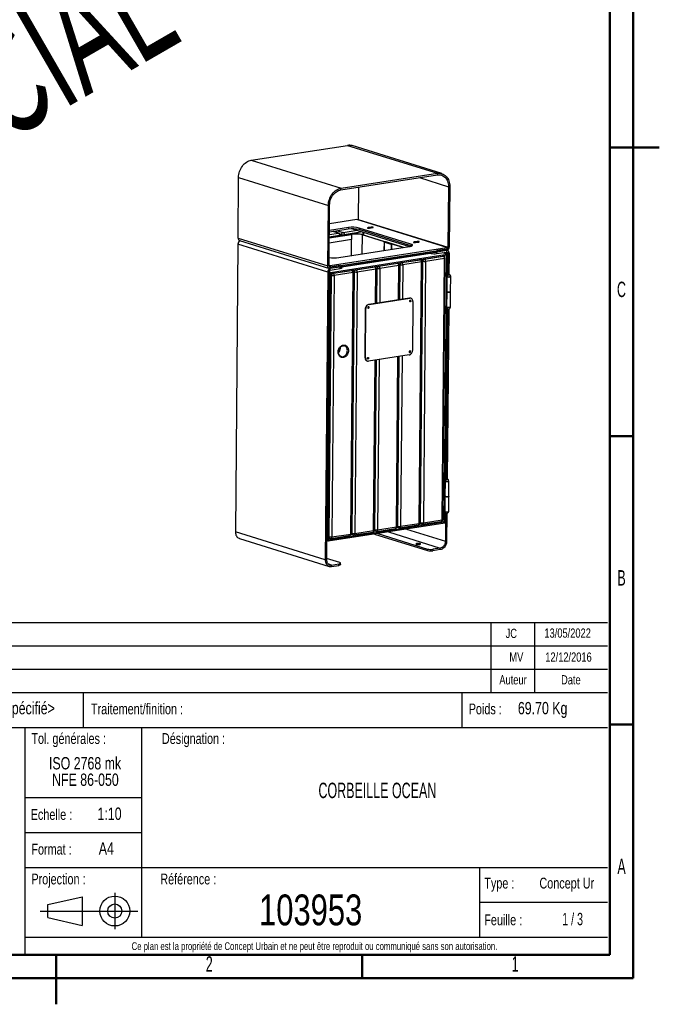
# Model space of a CAD drawing. Header units: millimetres. Extents: x 1 to 209, y 1 to 296.
# Tile 2 of 3: x 99 to 209, y 1 to 170. Entities that reach past the tile are written whole.
import ezdxf

# ---------------------------------------------------------------- set-up
doc = ezdxf.new("R2010")
doc.units = ezdxf.units.MM
doc.layers.add('FORMAT', color=7, linetype='Continuous')
doc.styles.add('SLDTEXTSTYLE0', font='TXT', dxfattribs={"width": 0.605})
doc.styles.add('SLDTEXTSTYLE1', font='TXT', dxfattribs={"width": 0.75})
doc.styles.add('SLDTEXTSTYLE2', font='TXT', dxfattribs={"width": 0.65})

# ---------------------------------------------------------------- blocks, each defined once
blk = doc.blocks.new('Dossier de détail2')
at = {"layer": 'FORMAT', "color": 7}
for p, q in [((188.03, 25.01), (193.93, 26.37)), ((193.93, 26.37), (193.93, 21.45)), ((193.93, 26.37), (193.93, 21.45)), ((199.51, 27.02), (199.51, 20.82)), ((186.67, 23.91), (203.44, 23.91)), ((188.03, 22.81), (188.03, 25.01)), ((188.03, 22.81), (193.93, 21.45))]:
    blk.add_line(p, q, dxfattribs=at)
for radius in [2.57, 1.21]:
    blk.add_circle((199.51, 23.91), radius, dxfattribs=at)

msp = doc.modelspace()

# ---------------------------------------------------------------- linework, layer by layer
at = {"color": 7, "linetype": 'Continuous', "lineweight": 50}
for p, q in [((204, 291), (204, 6)), ((200, 287), (200, 10)), ((208.501, 148.5), (199.999, 148.5)), ((200, 148.5), (204, 148.5)), ((200, 99), (204, 99)), ((200, 49.5), (204, 49.5)), ((200, 10), (10, 10)), ((105, 1.499), (105, 10.001)), ((105, 10), (105, 6)), ((157.5, 10), (157.5, 6)), ((204, 6), (6, 6))]:
    msp.add_line(p, q, dxfattribs=at)
at = {"color": 7, "linetype": 'Continuous', "lineweight": 25}
for p, q in [((138.4678, 146.3045), (155.0078, 148.8762)), ((155.0078, 148.8762), (170.413, 144.0792)), ((171.1827, 144.0258), (155.7776, 148.8228)), ((171.1827, 144.0258), (155.7776, 148.8228)), ((138.4678, 146.3045), (153.873, 141.5076)), ((153.8707, 141.2476), (170.4107, 143.8193)), ((153.873, 141.5076), (170.413, 144.0792)), ((170.4107, 143.8193), (170.413, 144.0792)), ((136.2045, 132.973), (136.2967, 143.371)), ((136.2967, 143.371), (151.7019, 138.5741)), ((167.3189, 143.3386), (172.3232, 141.7803)), ((153.8707, 141.2476), (153.873, 141.5076)), ((156.8749, 141.7147), (156.8258, 136.1792)), ((172.3232, 141.7803), (172.2309, 131.3822)), ((172.3232, 141.7803), (172.538, 141.8137)), ((172.538, 141.8137), (172.4457, 131.4156)), ((151.6096, 128.176), (151.7019, 138.5741)), ((151.9167, 138.6075), (151.7019, 138.5741)), ((151.8244, 128.2094), (151.9167, 138.6075)), ((156.611, 136.1458), (151.8883, 135.4115)), ((172.0161, 131.3488), (156.611, 136.1458)), ((156.8258, 136.1792), (172.2309, 131.3822)), ((151.8669, 132.9926), (155.6905, 133.5871)), ((155.6134, 133.7083), (151.868, 133.126)), ((151.8719, 133.5577), (153.4347, 133.8007)), ((155.1304, 134.5034), (151.8758, 133.9974)), ((155.1327, 134.7633), (151.8781, 134.2573)), ((153.4347, 133.8007), (152.4943, 134.0935)), ((153.5309, 133.794), (152.5441, 134.1013)), ((153.2998, 134.2188), (154.2402, 133.9259)), ((153.9688, 133.5593), (153.7244, 133.6354)), ((153.7646, 133.4209), (153.7651, 133.4728)), ((153.9678, 133.4525), (153.9688, 133.5593)), ((154.2402, 133.9259), (156.6457, 134.3)), ((154.4348, 133.5395), (154.4347, 133.525)), ((157.5382, 134.022), (154.4348, 133.5395)), ((155.1327, 134.7633), (155.1304, 134.5034)), ((155.6905, 133.5871), (155.6828, 132.7131)), ((155.828, 134.5546), (165.6168, 131.5065)), ((156.9967, 134.6843), (156.9944, 134.4244)), ((165.882, 131.6569), (156.9944, 134.4244)), ((165.8843, 131.9169), (156.9967, 134.6843)), ((157.4914, 133.5278), (157.4622, 130.2386)), ((157.5719, 133.5403), (157.4914, 133.5278)), ((161.3427, 132.3286), (157.4914, 133.5278)), ((161.4232, 132.3411), (157.5719, 133.5403)), ((157.6522, 133.5153), (157.6564, 133.9852)), ((157.7871, 133.4733), (157.7913, 133.9432)), ((158.5061, 134.6695), (158.5068, 134.7532)), ((159.0438, 134.8366), (158.5068, 134.7532)), ((158.7833, 134.6671), (159.3203, 134.7505)), ((159.0427, 134.7074), (159.0438, 134.8366)), ((136.1952, 131.9331), (135.7571, 82.5422)), ((151.6004, 127.1362), (136.1952, 131.9331)), ((136.2045, 132.973), (151.6096, 128.176)), ((136.4755, 132.5305), (151.8807, 127.7336)), ((136.4755, 132.5305), (151.8807, 127.7336)), ((155.6828, 132.7131), (151.8591, 132.1185)), ((153.6293, 133.4143), (151.8682, 133.1404)), ((153.6291, 133.3998), (153.6293, 133.4143)), ((155.6193, 132.7032), (155.5949, 129.9482)), ((161.2605, 132.2787), (161.2477, 130.8271)), ((161.293, 132.2563), (161.2803, 130.8322)), ((161.293, 132.2563), (161.3735, 132.2688)), ((162.478, 131.8873), (161.293, 132.2563)), ((161.3285, 132.3079), (161.3877, 132.2895)), ((161.3427, 132.3286), (161.3425, 132.3109)), ((161.3427, 132.3286), (161.4232, 132.3411)), ((162.5585, 131.8998), (161.3735, 132.2688)), ((161.3877, 132.2895), (161.3875, 132.2645)), ((161.4549, 132.2435), (161.4556, 132.3188)), ((161.4809, 132.2855), (161.4805, 132.2355)), ((161.4809, 132.2855), (161.5615, 132.2981)), ((164.527, 131.337), (161.4809, 132.2855)), ((164.6076, 131.3495), (161.5615, 132.2981)), ((162.478, 131.8873), (162.4702, 131.0172)), ((162.5585, 131.8998), (162.478, 131.8873)), ((162.5585, 131.8998), (162.5508, 131.0297)), ((165.8843, 131.9169), (165.882, 131.6569)), ((166.4062, 132.2095), (166.4069, 132.2932)), ((166.9439, 132.3767), (166.4069, 132.2932)), ((166.6834, 132.2071), (167.2204, 132.2906)), ((166.9428, 132.2474), (166.9439, 132.3767)), ((152.0369, 127.9828), (172.0138, 131.0889)), ((152.0392, 128.2428), (172.0161, 131.3488)), ((152.0825, 127.0814), (172.1131, 130.1957)), ((153.5175, 129.6252), (165.6003, 131.5039)), ((169.1548, 130.4048), (154.0242, 128.0523)), ((154.0242, 128.0471), (169.1658, 130.4014)), ((166.4305, 130.2208), (166.4284, 129.9809)), ((167.011, 130.0715), (167.0131, 130.3114)), ((168.6417, 130.5646), (169.3587, 130.3413)), ((169.2, 130.6514), (169.361, 130.6012)), ((169.3587, 130.3413), (169.361, 130.6012)), ((169.361, 130.6012), (169.3617, 130.6765)), ((170.2908, 130.3018), (172.0092, 130.569)), ((170.2931, 130.5617), (170.2908, 130.3018)), ((172.0115, 130.8289), (170.2931, 130.5617)), ((170.2954, 130.8217), (170.2931, 130.5617)), ((172.0138, 131.0889), (170.2954, 130.8217)), ((172.1131, 130.1957), (171.2791, 130.4555)), ((171.6657, 130.5156), (172.2217, 130.3424)), ((172.1131, 130.1957), (171.9503, 129.9757)), ((172.0092, 130.569), (172.0115, 130.8289)), ((172.0138, 131.0889), (172.0115, 130.8289)), ((172.0161, 131.3488), (172.0138, 131.0889)), ((172.1655, 130.8182), (172.0779, 130.8455)), ((172.1131, 130.1957), (172.0803, 126.4966)), ((172.2217, 130.3424), (172.1887, 126.6279)), ((172.2217, 130.3424), (172.4365, 130.3758)), ((172.2309, 131.3822), (172.4457, 131.4156)), ((172.4365, 130.3758), (172.4038, 126.6897)), ((152.2419, 126.9114), (171.9503, 129.9757)), ((160.367, 128.1371), (163.5891, 128.6381)), ((163.5891, 128.6381), (163.5085, 128.6632)), ((163.6853, 128.6314), (163.5584, 128.6709)), ((164.0158, 128.38), (163.9036, 128.4149)), ((164.2067, 128.7717), (164.2872, 128.7467)), ((164.2872, 128.7467), (167.5093, 129.2476)), ((167.7039, 128.8612), (164.4818, 128.3602)), ((167.3061, 84.0195), (167.7039, 128.8612)), ((167.5093, 129.2476), (167.4287, 129.2727)), ((167.4419, 84.078), (167.8397, 128.9197)), ((167.6055, 129.241), (167.4786, 129.2805)), ((167.5382, 84.1478), (167.936, 128.9895)), ((167.936, 128.9895), (167.8238, 129.0244)), ((168.402, 128.9697), (168.0042, 84.128)), ((168.1269, 129.3813), (168.2074, 129.3562)), ((168.2074, 129.3562), (171.4294, 129.8572)), ((171.6241, 129.4707), (168.402, 128.9697)), ((171.2263, 84.629), (171.6241, 129.4707)), ((171.4294, 129.8572), (171.3489, 129.8822)), ((171.3621, 84.6875), (171.7599, 129.5293)), ((171.5257, 129.8505), (171.3988, 129.89)), ((171.9503, 129.9757), (171.5444, 84.2242)), ((151.6004, 127.1362), (151.1622, 77.7453)), ((151.8152, 127.1696), (151.377, 77.7787)), ((151.8152, 127.1696), (151.6004, 127.1362)), ((151.8244, 128.2094), (151.6096, 128.176)), ((152.0825, 127.0814), (151.8152, 127.1646)), ((151.8253, 128.3094), (152.0392, 128.2428)), ((151.8779, 104.0106), (152.0825, 127.0814)), ((151.8935, 128.0275), (152.0369, 127.9828)), ((152.0323, 127.4629), (153.7507, 127.7301)), ((152.0323, 127.4629), (152.0346, 127.7229)), ((153.7531, 127.9901), (152.0346, 127.7229)), ((152.0369, 127.9828), (152.0346, 127.7229)), ((153.7554, 128.25), (152.0369, 127.9828)), ((152.0392, 128.2428), (152.0369, 127.9828)), ((152.039, 104.0357), (152.2419, 126.9114)), ((152.0825, 127.0814), (152.2419, 126.9114)), ((152.4461, 126.9432), (152.5266, 126.9181)), ((152.5266, 126.9181), (155.7487, 127.4191)), ((155.9433, 127.0326), (152.7212, 126.5317)), ((153.7507, 127.7301), (153.7531, 127.9901)), ((153.7531, 127.9901), (153.7554, 128.25)), ((154.0224, 127.8472), (154.0247, 128.1072)), ((154.0247, 128.1072), (154.0263, 128.2922)), ((154.0247, 128.1072), (154.0263, 128.2922)), ((155.5455, 82.1909), (155.9433, 127.0326)), ((155.7487, 127.4191), (155.6681, 127.4442)), ((155.6813, 82.2495), (156.0791, 127.0912)), ((155.8449, 127.4124), (155.718, 127.4519)), ((155.7776, 82.3192), (156.1754, 127.1609)), ((156.1754, 127.1609), (156.0632, 127.1959)), ((156.6414, 127.1412), (156.2436, 82.2995)), ((156.3663, 127.5527), (156.4468, 127.5276)), ((156.4468, 127.5276), (159.6689, 128.0286)), ((159.8635, 127.6422), (156.6414, 127.1412)), ((159.6689, 128.0286), (159.5883, 128.0537)), ((159.7651, 128.0219), (159.6382, 128.0614)), ((159.8116, 121.7932), (159.8635, 127.6422)), ((159.9471, 121.8143), (159.9993, 127.7007)), ((160.0956, 127.7705), (159.9834, 127.8054)), ((160.0429, 121.8292), (160.0956, 127.7705)), ((160.2865, 128.1622), (160.367, 128.1371)), ((160.5616, 127.7507), (160.5097, 121.9018)), ((163.7837, 128.2517), (160.5616, 127.7507)), ((163.7318, 122.4028), (163.7837, 128.2517)), ((163.8673, 122.4238), (163.9195, 128.3102)), ((163.9631, 122.4387), (164.0158, 128.38)), ((164.4818, 128.3602), (164.4299, 122.5113)), ((151.8574, 81.7097), (152.2552, 126.5514)), ((152.2552, 126.5514), (152.2388, 126.5565)), ((152.7212, 126.5317), (152.3234, 81.6899)), ((172.0497, 126.36), (172.0267, 123.7605)), ((172.6933, 123.7546), (172.7164, 126.3541)), ((172.0267, 123.7605), (172.0036, 121.161)), ((172.6702, 121.155), (172.6933, 123.7546)), ((158.6302, 121.6096), (165.6113, 122.695)), ((158.6894, 121.5911), (165.6706, 122.6765)), ((165.6706, 122.6765), (165.6113, 122.695)), ((165.863, 122.6632), (165.8038, 122.6816)), ((166.2018, 122.1102), (166.1269, 113.6617)), ((158.0124, 112.4277), (158.0874, 120.8762)), ((158.0717, 112.4093), (158.1466, 120.8577)), ((158.1466, 120.8577), (158.0874, 120.8762)), ((158.6302, 121.6096), (158.6894, 121.5911)), ((172.0318, 121.0239), (171.769, 91.4031)), ((172.1379, 120.8906), (171.8774, 91.5344)), ((172.3518, 120.825), (172.0925, 91.5962)), ((158.0124, 112.4277), (158.0717, 112.4093)), ((158.3512, 111.8747), (158.4105, 111.8563)), ((165.5841, 112.9283), (158.6029, 111.8429)), ((159.4657, 82.8004), (159.7249, 112.0173)), ((159.6015, 82.859), (159.8603, 112.0384)), ((159.6978, 82.9287), (159.9561, 112.0533)), ((160.423, 112.1259), (160.1638, 82.909)), ((163.3859, 83.4099), (163.6451, 112.6269)), ((163.5217, 83.4685), (163.7805, 112.6479)), ((163.618, 83.5382), (163.8763, 112.6628)), ((164.3432, 112.7354), (164.084, 83.5185)), ((151.8779, 104.0106), (151.6105, 104.0939)), ((151.6732, 80.9399), (151.8779, 104.0106)), ((151.836, 81.1599), (152.039, 104.0357)), ((152.039, 104.0357), (151.8779, 104.0106)), ((171.7384, 91.2665), (171.7153, 88.667)), ((172.382, 88.661), (172.405, 91.2606)), ((171.7153, 88.667), (171.6923, 86.0674)), ((172.3589, 86.0615), (172.382, 88.661)), ((168.0042, 84.128), (171.2263, 84.629)), ((171.7204, 85.9303), (171.7038, 84.0542)), ((171.8265, 85.7971), (171.7835, 80.9515)), ((172.0404, 85.7315), (171.9983, 80.9849)), ((171.7038, 84.0542), (151.6732, 80.9399)), ((171.5444, 84.2242), (151.836, 81.1599)), ((156.2436, 82.2995), (159.4657, 82.8004)), ((159.6024, 82.9584), (159.6978, 82.9287)), ((160.0175, 82.6411), (163.2396, 83.1421)), ((160.1638, 82.909), (163.3859, 83.4099)), ((163.4993, 83.3514), (163.7874, 83.2617)), ((163.5226, 83.568), (163.618, 83.5382)), ((163.9377, 83.2506), (167.1598, 83.7516)), ((164.084, 83.5185), (167.3061, 84.0195)), ((165.1111, 83.0292), (171.7835, 80.9515)), ((167.4195, 83.9609), (167.7076, 83.8712)), ((167.4428, 84.1775), (167.5382, 84.1478)), ((167.8579, 83.8601), (171.08, 84.3611)), ((171.5444, 84.2242), (171.0956, 84.3639)), ((171.7038, 84.0542), (171.5444, 84.2242)), ((151.1622, 77.7453), (135.7571, 82.5422)), ((136.4347, 81.4362), (151.8398, 76.6392)), ((151.6732, 80.9399), (151.836, 81.1599)), ((151.839, 81.4917), (152.0268, 81.4332)), ((151.841, 81.7148), (151.8574, 81.7097)), ((152.1771, 81.4221), (155.3992, 81.923)), ((152.3234, 81.6899), (155.5455, 82.1909)), ((155.6589, 82.1324), (155.947, 82.0427)), ((155.6822, 82.3489), (155.7776, 82.3192)), ((156.0973, 82.0316), (159.3194, 82.5326)), ((159.5791, 82.7419), (159.8672, 82.6522)), ((159.6344, 82.1777), (168.6919, 79.3573)), ((160.1927, 82.2645), (168.6942, 79.6172)), ((162.0186, 82.5484), (170.9151, 79.7781)), ((151.6732, 80.9399), (151.4058, 81.0231)), ((168.6919, 79.3573), (168.6942, 79.6172)), ((169.6263, 79.5777), (169.6239, 79.3178)), ((170.9128, 79.5182), (169.6239, 79.3178)), ((170.9151, 79.7781), (169.6263, 79.5777)), ((170.9128, 79.5182), (170.9151, 79.7781)), ((171.9983, 80.9849), (171.7835, 80.9515)), ((151.1622, 77.7453), (151.377, 77.7787)), ((153.6579, 77.2794), (151.3789, 77.989)), ((152.227, 76.8725), (151.6535, 77.0511)), ((152.2247, 76.6125), (152.227, 76.8725)), ((152.2247, 76.6125), (153.5135, 76.8129)), ((152.227, 76.8725), (153.5159, 77.0729)), ((153.5135, 76.8129), (153.5159, 77.0729)), ((153.7852, 76.93), (153.7875, 77.19))]:
    msp.add_line(p, q, dxfattribs=at)
at = {"color": 7, "linetype": 'Continuous', "lineweight": 25, "flags": 128}
for points in [[(136.2967, 143.371), (136.3093, 143.6274), (136.3425, 143.8846), (136.3959, 144.14), (136.4691, 144.3913), (136.5612, 144.6359), (136.6715, 144.8715), (136.7989, 145.096), (136.9422, 145.307), (137.0999, 145.5026), (137.2706, 145.6809), (137.4525, 145.8402), (137.6441, 145.9789), (137.8433, 146.0957), (138.0483, 146.1894), (138.2572, 146.2593), (138.4678, 146.3045)], [(136.2967, 143.371), (136.3093, 143.6274), (136.3425, 143.8846), (136.3959, 144.14), (136.4691, 144.3913), (136.5612, 144.6359), (136.6715, 144.8715), (136.7989, 145.096), (136.9422, 145.307), (137.0999, 145.5026), (137.2706, 145.6809), (137.4525, 145.8402), (137.6441, 145.9789), (137.8433, 146.0957), (138.0483, 146.1894), (138.2572, 146.2593), (138.4678, 146.3045)], [(170.4107, 143.8193), (170.6126, 143.8379), (170.8122, 143.8307), (171.0071, 143.7977), (171.1952, 143.7393), (171.3745, 143.6561), (171.5431, 143.5492), (171.6989, 143.4195), (171.8405, 143.2686), (171.9662, 143.0981), (172.0745, 142.9098), (172.1645, 142.7059), (172.235, 142.4886), (172.2852, 142.2602), (172.3148, 142.0232), (172.3232, 141.7803)], [(170.4107, 143.8193), (170.6126, 143.8379), (170.8122, 143.8307), (171.0071, 143.7977), (171.1952, 143.7393), (171.3745, 143.6561), (171.5431, 143.5492), (171.6989, 143.4195), (171.8405, 143.2686), (171.9662, 143.0981), (172.0745, 142.9098), (172.1645, 142.7059), (172.235, 142.4886), (172.2852, 142.2602), (172.3148, 142.0232), (172.3232, 141.7803)], [(170.413, 144.0792), (170.6234, 144.0995), (170.8316, 144.0945), (171.0355, 144.0643), (171.2333, 144.0092), (171.4228, 143.9297), (171.6025, 143.8267), (171.7705, 143.7011), (171.9251, 143.554), (172.065, 143.387), (172.1888, 143.2016), (172.2952, 142.9997), (172.3833, 142.7831), (172.4522, 142.5539), (172.5012, 142.3144), (172.5299, 142.0669), (172.538, 141.8137)], [(170.413, 144.0792), (170.6234, 144.0995), (170.8316, 144.0945), (171.0355, 144.0643), (171.2333, 144.0092), (171.4228, 143.9297), (171.6025, 143.8267), (171.7705, 143.7011), (171.9251, 143.554), (172.065, 143.387), (172.1888, 143.2016), (172.2952, 142.9997), (172.3833, 142.7831), (172.4522, 142.5539), (172.5012, 142.3144), (172.5299, 142.0669), (172.538, 141.8137)], [(151.7019, 138.5741), (151.7145, 138.8305), (151.7476, 139.0876), (151.8011, 139.3431), (151.8742, 139.5943), (151.9664, 139.8389), (152.0767, 140.0746), (152.2041, 140.299), (152.3473, 140.51), (152.505, 140.7056), (152.6757, 140.8839), (152.8577, 141.0432), (153.0492, 141.1819), (153.2484, 141.2987), (153.4535, 141.3925), (153.6623, 141.4623), (153.873, 141.5076)], [(151.7019, 138.5741), (151.7145, 138.8305), (151.7476, 139.0876), (151.8011, 139.3431), (151.8742, 139.5943), (151.9664, 139.8389), (152.0767, 140.0746), (152.2041, 140.299), (152.3473, 140.51), (152.505, 140.7056), (152.6757, 140.8839), (152.8577, 141.0432), (153.0492, 141.1819), (153.2484, 141.2987), (153.4535, 141.3925), (153.6623, 141.4623), (153.873, 141.5076)], [(151.9167, 138.6075), (151.9294, 138.8537), (151.9632, 139.1005), (152.0177, 139.3452), (152.0922, 139.5851), (152.1861, 139.8175), (152.2981, 140.0401), (152.4271, 140.2502), (152.5717, 140.4456), (152.7304, 140.6241), (152.9013, 140.7839), (153.0826, 140.9231), (153.2722, 141.0402), (153.4683, 141.134), (153.6685, 141.2034), (153.8707, 141.2476)], [(151.9167, 138.6075), (151.9294, 138.8537), (151.9632, 139.1005), (152.0177, 139.3452), (152.0922, 139.5851), (152.1861, 139.8175), (152.2981, 140.0401), (152.4271, 140.2502), (152.5717, 140.4456), (152.7304, 140.6241), (152.9013, 140.7839), (153.0826, 140.9231), (153.2722, 141.0402), (153.4683, 141.134), (153.6685, 141.2034), (153.8707, 141.2476)], [(156.8258, 136.1792), (156.8212, 136.1278), (156.8106, 136.0836)], [(156.8258, 136.1792), (156.8212, 136.1278), (156.8106, 136.0836)], [(153.4347, 133.8007), (153.487, 133.8026), (153.5309, 133.794)], [(153.4347, 133.8007), (153.4731, 133.7825), (153.51, 133.7524), (153.5439, 133.7118), (153.5735, 133.662), (153.5976, 133.6052), (153.6153, 133.5433), (153.626, 133.4788), (153.6293, 133.4143)], [(154.2402, 133.9259), (154.2786, 133.9077), (154.3155, 133.8777), (154.3494, 133.837), (154.379, 133.7873), (154.4031, 133.7304), (154.4209, 133.6685), (154.4316, 133.6041), (154.4348, 133.5395)], [(155.6134, 133.7083), (155.6302, 133.7069), (155.6536, 133.692), (155.6732, 133.664), (155.6862, 133.6271), (155.6905, 133.5871)], [(157.5719, 133.5403), (157.4512, 133.5733), (157.3128, 133.6027), (157.159, 133.6279), (156.9926, 133.6485), (156.8163, 133.6642), (156.6332, 133.6748), (156.4464, 133.6799), (156.2592, 133.6796), (156.0746, 133.6738), (155.8959, 133.6627), (155.7261, 133.6464), (155.6824, 133.6412)], [(158.5068, 134.7532), (158.4509, 134.7406), (158.4183, 134.7243), (158.4132, 134.7063), (158.436, 134.6888), (158.484, 134.6738), (158.5514, 134.6633), (158.6302, 134.6583), (158.7107, 134.6597), (158.7833, 134.6671)], [(159.3203, 134.7505), (159.3763, 134.7631), (159.4088, 134.7794), (159.414, 134.7974), (159.3912, 134.8149), (159.3432, 134.8299), (159.2757, 134.8404), (159.197, 134.8454), (159.1165, 134.844), (159.0438, 134.8366)], [(161.293, 132.2563), (161.2763, 132.2627), (161.2654, 132.2697), (161.2607, 132.2769), (161.2624, 132.2842), (161.2705, 132.2912), (161.2846, 132.2976), (161.3042, 132.3033), (161.3285, 132.3079)], [(161.3285, 132.3079), (161.3382, 132.3098), (161.346, 132.3121), (161.3516, 132.3146), (161.3549, 132.3174), (161.3556, 132.3203), (161.3537, 132.3232), (161.3493, 132.326), (161.3427, 132.3286)], [(161.3735, 132.2688), (161.3668, 132.2714), (161.3625, 132.2742), (161.3606, 132.2771), (161.3613, 132.28), (161.3645, 132.2828), (161.3702, 132.2854), (161.378, 132.2876), (161.3877, 132.2895)], [(161.3877, 132.2895), (161.412, 132.2941), (161.4316, 132.2998), (161.4457, 132.3063), (161.4537, 132.3132), (161.4554, 132.3205), (161.4508, 132.3277), (161.4399, 132.3347), (161.4232, 132.3411)], [(165.6003, 131.5039), (165.7451, 131.5301), (165.8709, 131.5609), (165.9751, 131.5955), (166.0556, 131.6332), (166.1107, 131.6733), (166.1393, 131.715), (166.1409, 131.7574), (166.1154, 131.7996), (166.0634, 131.8408), (165.9858, 131.8802), (165.8843, 131.9169)], [(166.4069, 132.2932), (166.3509, 132.2806), (166.3184, 132.2643), (166.3132, 132.2463), (166.336, 132.2288), (166.3841, 132.2139), (166.4515, 132.2033), (166.5302, 132.1984), (166.6108, 132.1997), (166.6834, 132.2071)], [(167.2204, 132.2906), (167.2764, 132.3032), (167.3089, 132.3194), (167.3141, 132.3374), (167.2913, 132.3549), (167.2432, 132.3699), (167.1758, 132.3805), (167.0971, 132.3854), (167.0165, 132.3841), (166.9439, 132.3767)], [(166.008, 131.6093), (165.9835, 131.6202), (165.882, 131.6569)], [(172.4365, 130.3758), (172.4292, 130.476), (172.4056, 130.5697), (172.3667, 130.6534), (172.3139, 130.7239), (172.2494, 130.7784), (172.1756, 130.8149), (172.0952, 130.832), (172.0115, 130.8289)], [(163.6853, 128.6314), (163.6414, 128.64), (163.5891, 128.6381)], [(163.7837, 128.2517), (163.7804, 128.3163), (163.7697, 128.3807), (163.752, 128.4426), (163.7279, 128.4995), (163.6983, 128.5492), (163.6644, 128.5899), (163.6275, 128.6199), (163.5891, 128.6381)], [(164.4818, 128.3602), (164.4786, 128.4248), (164.4679, 128.4893), (164.4501, 128.5511), (164.426, 128.608), (164.3964, 128.6577), (164.3625, 128.6984), (164.3256, 128.7284), (164.2872, 128.7467)], [(167.6055, 129.241), (167.5616, 129.2495), (167.5093, 129.2476)], [(167.7039, 128.8612), (167.7006, 128.9258), (167.6899, 128.9902), (167.6722, 129.0521), (167.6481, 129.109), (167.6185, 129.1587), (167.5846, 129.1994), (167.5477, 129.2294), (167.5093, 129.2476)], [(168.402, 128.9697), (168.3988, 129.0343), (168.3881, 129.0988), (168.3703, 129.1606), (168.3462, 129.2175), (168.3166, 129.2673), (168.2827, 129.3079), (168.2458, 129.3379), (168.2074, 129.3562)], [(171.5257, 129.8505), (171.4818, 129.8591), (171.4294, 129.8572)], [(171.6241, 129.4707), (171.6208, 129.5353), (171.6101, 129.5997), (171.5924, 129.6616), (171.5683, 129.7185), (171.5387, 129.7682), (171.5048, 129.8089), (171.4679, 129.8389), (171.4294, 129.8572)], [(152.0346, 127.7229), (151.9509, 127.7199), (151.8706, 127.7369), (151.7967, 127.7734), (151.7322, 127.8279), (151.6795, 127.8984), (151.6406, 127.9821), (151.617, 128.0759), (151.6096, 128.176)], [(152.0346, 127.7229), (151.9509, 127.7199), (151.8706, 127.7369), (151.7967, 127.7734), (151.7322, 127.8279), (151.6795, 127.8984), (151.6406, 127.9821), (151.617, 128.0759), (151.6096, 128.176)], [(152.7212, 126.5317), (152.718, 126.5963), (152.7073, 126.6607), (152.6895, 126.7226), (152.6654, 126.7795), (152.6358, 126.8292), (152.6019, 126.8698), (152.5651, 126.8999), (152.5266, 126.9181)], [(154.0224, 127.8472), (154.0148, 127.8252), (153.9825, 127.7972), (153.9262, 127.7714), (153.8479, 127.7488), (153.7507, 127.7301)], [(154.0247, 128.1072), (154.0171, 128.0851), (153.9848, 128.0572), (153.9285, 128.0314), (153.8502, 128.0087), (153.7531, 127.9901)], [(154.0247, 128.1072), (154.0171, 128.0851), (153.9848, 128.0572), (153.9285, 128.0314), (153.8502, 128.0087), (153.7531, 127.9901)], [(153.7531, 127.9901), (153.8502, 128.0087), (153.9285, 128.0314), (153.9848, 128.0572), (154.0171, 128.0851), (154.0247, 128.1072)], [(155.7487, 127.4191), (155.801, 127.421), (155.8449, 127.4124)], [(155.9433, 127.0326), (155.94, 127.0972), (155.9293, 127.1617), (155.9116, 127.2235), (155.8875, 127.2804), (155.8579, 127.3302), (155.824, 127.3708), (155.7871, 127.4008), (155.7487, 127.4191)], [(156.6414, 127.1412), (156.6382, 127.2058), (156.6275, 127.2702), (156.6097, 127.3321), (156.5856, 127.389), (156.556, 127.4387), (156.5221, 127.4794), (156.4853, 127.5094), (156.4468, 127.5276)], [(159.7651, 128.0219), (159.7212, 128.0305), (159.6689, 128.0286)], [(159.8635, 127.6422), (159.8602, 127.7067), (159.8495, 127.7712), (159.8318, 127.8331), (159.8077, 127.8899), (159.7781, 127.9397), (159.7442, 127.9803), (159.7073, 128.0104), (159.6689, 128.0286)], [(160.5616, 127.7507), (160.5584, 127.8153), (160.5477, 127.8797), (160.5299, 127.9416), (160.5058, 127.9985), (160.4762, 128.0482), (160.4423, 128.0889), (160.4054, 128.1189), (160.367, 128.1371)], [(172.0497, 126.36), (172.0504, 126.3552), (172.0698, 126.3343), (172.1145, 126.3153)], [(172.7164, 126.3541), (172.714, 126.3455), (172.6921, 126.3266), (172.6485, 126.3099), (172.5863, 126.2965), (172.5098, 126.2873), (172.4245, 126.283), (172.3363, 126.2839), (172.2513, 126.2899), (172.1756, 126.3007), (172.1144, 126.3154), (172.072, 126.333), (172.0515, 126.3523), (172.0497, 126.36)], [(172.1145, 126.3153), (172.1811, 126.2997), (172.2639, 126.2887), (172.3565, 126.2832), (172.4512, 126.2838), (172.5403, 126.2902), (172.6168, 126.3021), (172.6742, 126.3184), (172.7081, 126.3379), (172.7164, 126.3541)], [(172.3859, 126.682), (172.4383, 126.6839), (172.4822, 126.6753)], [(172.0267, 123.7605), (172.0273, 123.7559), (172.0441, 123.7365), (172.0831, 123.7185), (172.1415, 123.7033), (172.2152, 123.6918), (172.299, 123.685), (172.3872, 123.6833), (172.4734, 123.6867), (172.5517, 123.6951), (172.6165, 123.7079), (172.6634, 123.7242), (172.689, 123.7428), (172.6933, 123.7546)], [(172.6933, 123.7546), (172.691, 123.746), (172.669, 123.7271), (172.6254, 123.7104), (172.5632, 123.6969), (172.4868, 123.6878), (172.4014, 123.6835), (172.3132, 123.6844), (172.2282, 123.6904), (172.1525, 123.7011), (172.0913, 123.7158), (172.049, 123.7334), (172.0284, 123.7527), (172.0267, 123.7605)], [(165.6113, 122.695), (165.716, 122.6988), (165.8038, 122.6816)], [(165.6606, 122.1558), (165.6696, 122.2094), (165.6945, 122.2574), (165.7313, 122.2927), (165.7746, 122.3098), (165.8176, 122.3061), (165.854, 122.2822), (165.878, 122.2418), (165.8861, 122.1909), (165.8771, 122.1373), (165.8523, 122.0892), (165.8154, 122.054), (165.7722, 122.0369), (165.7291, 122.0405), (165.6928, 122.0644), (165.6687, 122.1049), (165.6606, 122.1558)], [(166.2018, 122.1102), (166.1926, 122.2353), (166.1632, 122.3525), (166.1145, 122.4571), (166.0486, 122.5452), (165.968, 122.6134), (165.8756, 122.659), (165.7752, 122.6803), (165.6706, 122.6765)], [(158.0874, 120.8762), (158.0988, 121.0046), (158.1305, 121.1312), (158.1811, 121.2513), (158.2487, 121.3602), (158.3308, 121.4536), (158.4242, 121.5281), (158.5253, 121.5808), (158.6302, 121.6096)], [(158.6894, 121.5911), (158.5845, 121.5623), (158.4835, 121.5097), (158.3901, 121.4352), (158.308, 121.3417), (158.2403, 121.2329), (158.1897, 121.1128), (158.1581, 120.9861), (158.1466, 120.8577)], [(158.6902, 121.072), (158.682, 121.1229), (158.658, 121.1634), (158.6217, 121.1873), (158.5786, 121.191), (158.5354, 121.1739), (158.4985, 121.1386), (158.4737, 121.0905), (158.4646, 121.037), (158.4727, 120.9861), (158.4968, 120.9456), (158.5331, 120.9217), (158.5762, 120.918), (158.6194, 120.9351), (158.6563, 120.9704), (158.6811, 121.0185), (158.6902, 121.072)], [(172.0036, 121.161), (172.0043, 121.1561), (172.0237, 121.1353), (172.0684, 121.1163)], [(172.0036, 121.161), (172.0042, 121.1564), (172.021, 121.137), (172.06, 121.119), (172.1184, 121.1038), (172.1921, 121.0923), (172.276, 121.0855), (172.3641, 121.0837), (172.4503, 121.0872), (172.5286, 121.0956), (172.5934, 121.1084), (172.6403, 121.1247), (172.6659, 121.1433), (172.6702, 121.155)], [(172.0684, 121.1163), (172.1349, 121.1006), (172.2178, 121.0896), (172.3104, 121.0842), (172.405, 121.0847), (172.4942, 121.0912), (172.5706, 121.1031), (172.6281, 121.1194), (172.662, 121.1389), (172.6702, 121.155)], [(154.2778, 114.6053), (154.4068, 114.6139), (154.5327, 114.5995), (154.653, 114.5623), (154.7652, 114.5033), (154.8667, 114.4235), (154.9555, 114.3248), (155.0296, 114.2092), (155.0875, 114.0791), (155.128, 113.9375), (155.1501, 113.7872), (155.1535, 113.6315), (155.1379, 113.4737), (155.1039, 113.3171), (155.052, 113.1652), (154.9834, 113.0211), (154.8996, 112.8879), (154.8023, 112.7684), (154.6937, 112.6653), (154.576, 112.5806), (154.4517, 112.5163), (154.3235, 112.4736), (154.1942, 112.4535), (154.0664, 112.4564), (153.9429, 112.4822), (153.8264, 112.5304), (153.7193, 112.6), (153.6238, 112.6895), (153.5422, 112.797), (153.476, 112.9201), (153.4266, 113.0563), (153.3953, 113.2027), (153.3825, 113.3561), (153.3886, 113.5133), (153.4135, 113.6709), (153.4566, 113.8255), (153.5169, 113.974), (153.5933, 114.113), (153.6841, 114.2396), (153.7874, 114.3512), (153.9008, 114.4454), (154.0222, 114.5201), (154.1487, 114.5738), (154.2778, 114.6053)], [(153.9049, 112.6337), (153.9408, 112.6239), (154.0593, 112.6079), (154.181, 112.6152), (154.3029, 112.6458), (154.422, 112.6988), (154.5354, 112.7729), (154.6403, 112.8664), (154.734, 112.9768), (154.8144, 113.1016), (154.8793, 113.2376), (154.9273, 113.3815), (154.9571, 113.5297), (154.968, 113.6786), (154.9597, 113.8245), (154.9325, 113.9639), (154.8869, 114.0932), (154.8242, 114.2094), (154.7458, 114.3095), (154.6538, 114.3911), (154.5503, 114.4521), (154.478, 114.4801)], [(165.5833, 113.4474), (165.5915, 113.3965), (165.6155, 113.356), (165.6518, 113.3321), (165.6949, 113.3285), (165.7382, 113.3456), (165.775, 113.3808), (165.7998, 113.4289), (165.8089, 113.4825), (165.8008, 113.5334), (165.7767, 113.5738), (165.7404, 113.5977), (165.6973, 113.6014), (165.6541, 113.5843), (165.6172, 113.549), (165.5924, 113.501), (165.5833, 113.4474)], [(165.5841, 112.9283), (165.689, 112.9571), (165.79, 113.0098), (165.8834, 113.0843), (165.9655, 113.1777), (166.0332, 113.2866), (166.0838, 113.4067), (166.1154, 113.5333), (166.1269, 113.6617)], [(158.0717, 112.4093), (158.0809, 112.2841), (158.1104, 112.1669), (158.159, 112.0623), (158.2249, 111.9742), (158.3056, 111.906), (158.3979, 111.8604), (158.4983, 111.8391), (158.6029, 111.8429)], [(158.6129, 112.3636), (158.6039, 112.3101), (158.579, 112.262), (158.5422, 112.2267), (158.4989, 112.2096), (158.4559, 112.2133), (158.4195, 112.2372), (158.3955, 112.2777), (158.3874, 112.3286), (158.3964, 112.3821), (158.4213, 112.4302), (158.4581, 112.4655), (158.5013, 112.4826), (158.5444, 112.4789), (158.5807, 112.455), (158.6048, 112.4145), (158.6129, 112.3636)], [(171.7384, 91.2665), (171.7391, 91.2616), (171.7584, 91.2408), (171.8032, 91.2218)], [(172.405, 91.2606), (172.4027, 91.2519), (172.3808, 91.2331), (172.3372, 91.2164), (172.2749, 91.2029), (172.1985, 91.1938), (172.1132, 91.1895), (172.0249, 91.1904), (171.94, 91.1964), (171.8642, 91.2071), (171.803, 91.2218), (171.7607, 91.2394), (171.7401, 91.2587), (171.7384, 91.2665)], [(171.8032, 91.2218), (171.8697, 91.2061), (171.9526, 91.1951), (172.0451, 91.1897), (172.1398, 91.1902), (172.229, 91.1967), (172.3054, 91.2086), (172.3629, 91.2249), (172.3968, 91.2444), (172.405, 91.2606)], [(172.0746, 91.5885), (172.1269, 91.5904), (172.1708, 91.5818)], [(171.7153, 88.667), (171.7159, 88.6624), (171.7328, 88.643), (171.7718, 88.625), (171.8301, 88.6097), (171.9039, 88.5983), (171.9877, 88.5915), (172.0758, 88.5897), (172.1621, 88.5932), (172.2403, 88.6016), (172.3052, 88.6144), (172.352, 88.6307), (172.3776, 88.6493), (172.382, 88.661)], [(172.382, 88.661), (172.3796, 88.6524), (172.3577, 88.6336), (172.3141, 88.6168), (172.2519, 88.6034), (172.1754, 88.5942), (172.0901, 88.5899), (172.0019, 88.5908), (171.9169, 88.5969), (171.8412, 88.6076), (171.78, 88.6223), (171.7376, 88.6399), (171.7171, 88.6592), (171.7153, 88.667)], [(171.2263, 84.629), (171.2219, 84.5668), (171.2101, 84.5093), (171.1914, 84.4588), (171.1664, 84.4172), (171.1361, 84.3861), (171.1017, 84.3667), (171.08, 84.3611)], [(171.2263, 84.629), (171.2748, 84.6383), (171.314, 84.6496), (171.3421, 84.6625), (171.3583, 84.6765), (171.3621, 84.6875)], [(171.6923, 86.0674), (171.6929, 86.0626), (171.7123, 86.0417), (171.7571, 86.0227)], [(171.6923, 86.0674), (171.6929, 86.0629), (171.7097, 86.0434), (171.7487, 86.0255), (171.8071, 86.0102), (171.8808, 85.9988), (171.9646, 85.992), (172.0528, 85.9902), (172.139, 85.9937), (172.2173, 86.0021), (172.2821, 86.0149), (172.329, 86.0312), (172.3546, 86.0498), (172.3589, 86.0615)], [(171.7571, 86.0227), (171.8236, 86.0071), (171.9065, 85.9961), (171.999, 85.9907), (172.0937, 85.9912), (172.1829, 85.9977), (172.2593, 86.0095), (172.3168, 86.0259), (172.3507, 86.0453), (172.3589, 86.0615)], [(159.4657, 82.8004), (159.4613, 82.7382), (159.4495, 82.6808), (159.4308, 82.6303), (159.4058, 82.5887), (159.3755, 82.5576), (159.3411, 82.5382), (159.3194, 82.5326)], [(159.4657, 82.8004), (159.5142, 82.8098), (159.5534, 82.8211), (159.5816, 82.834), (159.5977, 82.848), (159.6015, 82.859)], [(160.1638, 82.909), (160.1594, 82.8468), (160.1476, 82.7893), (160.1289, 82.7388), (160.1039, 82.6972), (160.0736, 82.6661), (160.0392, 82.6467), (160.0175, 82.6411)], [(163.3859, 83.4099), (163.3815, 83.3477), (163.3697, 83.2903), (163.351, 83.2398), (163.326, 83.1982), (163.2957, 83.1671), (163.2613, 83.1477), (163.2396, 83.1421)], [(163.3859, 83.4099), (163.4344, 83.4193), (163.4736, 83.4306), (163.5017, 83.4435), (163.5179, 83.4575), (163.5217, 83.4685)], [(164.084, 83.5185), (164.0796, 83.4563), (164.0678, 83.3988), (164.0491, 83.3483), (164.0241, 83.3067), (163.9938, 83.2756), (163.9594, 83.2562), (163.9377, 83.2506)], [(167.3061, 84.0195), (167.3017, 83.9573), (167.2899, 83.8998), (167.2712, 83.8493), (167.2462, 83.8077), (167.2159, 83.7766), (167.1815, 83.7572), (167.1598, 83.7516)], [(167.3061, 84.0195), (167.3546, 84.0288), (167.3938, 84.0401), (167.4219, 84.053), (167.4381, 84.067), (167.4419, 84.078)], [(168.0042, 84.128), (167.9998, 84.0658), (167.988, 84.0083), (167.9693, 83.9578), (167.9443, 83.9163), (167.914, 83.8852), (167.8796, 83.8658), (167.8579, 83.8601)], [(135.7571, 82.5422), (135.7664, 82.359), (135.7973, 82.1828), (135.8493, 82.0174), (135.9213, 81.8661), (136.0119, 81.7319), (136.119, 81.6176), (136.2407, 81.5255), (136.3744, 81.4576), (136.4347, 81.4362)], [(152.3234, 81.6899), (152.319, 81.6277), (152.3072, 81.5703), (152.2885, 81.5198), (152.2635, 81.4782), (152.2332, 81.4471), (152.1988, 81.4277), (152.1771, 81.4221)], [(155.5455, 82.1909), (155.5411, 82.1287), (155.5293, 82.0712), (155.5106, 82.0208), (155.4856, 81.9792), (155.4553, 81.9481), (155.4209, 81.9287), (155.3992, 81.923)], [(155.5455, 82.1909), (155.5941, 82.2002), (155.6332, 82.2116), (155.6614, 82.2245), (155.6775, 82.2384), (155.6813, 82.2495)], [(156.2436, 82.2995), (156.2392, 82.2372), (156.2274, 82.1798), (156.2087, 82.1293), (156.1837, 82.0877), (156.1534, 82.0566), (156.119, 82.0372), (156.0973, 82.0316)], [(166.8927, 80.5543), (166.82, 80.5395), (166.7668, 80.521), (166.7364, 80.5), (166.7307, 80.4777), (166.7501, 80.4556), (166.7933, 80.4351), (166.8576, 80.4174), (166.9391, 80.4037), (167.0325, 80.3948), (167.1321, 80.3913), (167.2315, 80.3934), (167.3245, 80.401), (167.4052, 80.4135), (167.4687, 80.4303), (167.5109, 80.4502), (167.5291, 80.472), (167.5222, 80.4944), (167.4906, 80.5158), (167.4364, 80.5351), (167.3629, 80.5509), (167.2748, 80.5623), (167.1775, 80.5686), (167.0773, 80.5693), (166.9803, 80.5644), (166.8927, 80.5543)], [(171.9983, 80.9849), (171.9858, 80.7982), (171.9516, 80.612), (171.8965, 80.4299), (171.8216, 80.2557), (171.7285, 80.093), (171.6189, 79.945), (171.4953, 79.8148), (171.36, 79.705), (171.2158, 79.6179), (171.0657, 79.5552), (170.9128, 79.5182)], [(171.7835, 80.9515), (171.7715, 80.7872), (171.7386, 80.6237), (171.6857, 80.4649), (171.614, 80.3148), (171.5253, 80.1771), (171.4219, 80.0552), (171.3062, 79.9521), (171.181, 79.8703), (171.0496, 79.8118), (170.9151, 79.7781)], [(151.1622, 77.7453), (151.1715, 77.562), (151.2025, 77.3859), (151.2545, 77.2204), (151.3265, 77.0691), (151.417, 76.9349), (151.5242, 76.8206), (151.6459, 76.7286), (151.7796, 76.6606), (151.9226, 76.6181), (152.072, 76.602), (152.2247, 76.6125)], [(151.377, 77.7787), (151.3862, 77.6177), (151.4162, 77.4639), (151.4665, 77.3212), (151.5357, 77.193), (151.6222, 77.0826), (151.7237, 76.9925), (151.8379, 76.9252), (151.962, 76.8821), (152.0927, 76.8644), (152.227, 76.8725)], [(153.7852, 76.93), (153.7776, 76.908), (153.7453, 76.88), (153.689, 76.8542), (153.6107, 76.8316), (153.5135, 76.8129)], [(153.5159, 77.0729), (153.613, 77.0915), (153.6913, 77.1142), (153.7476, 77.14), (153.7799, 77.1679), (153.7868, 77.197), (153.7681, 77.2259), (153.7246, 77.2538), (153.6579, 77.2794)]]:
    msp.add_lwpolyline(points, dxfattribs=at)
at = {"color": 7, "linetype": 'Continuous', "lineweight": 25}
for centre, radius, start, end in [((155.2782, 147.1994), 1.6984, 72.899336, 99.158671), ((153.2498, 133.9085), 0.3333, 125.112768, 167.131613), ((153.3649, 133.8785), 0.3807, 123.407952, 167.416302), ((153.4318, 133.4758), 0.3333, 359.491712, 72.704128), ((153.6393, 133.5778), 0.1638, 266.482218, 320.153118), ((154.3338, 133.5729), 0.3652, 104.849106, 182.139847), ((154.2521, 134.7357), 1.2101, 256.461319, 278.68464), ((155.8603, 129.695), 4.8635, 76.51463, 98.631329), ((155.8626, 129.955), 4.8635, 76.51463, 98.631329), ((156.3563, 128.7825), 4.8792, 76.548046, 97.867962), ((136.7963, 131.9491), 0.6013, 112.828647, 181.520197), ((136.6401, 132.9356), 0.4372, 175.095951, 247.891155), ((169.9253, 132.6942), 2.4202, 256.461319, 278.68464), ((169.9276, 132.9542), 2.4202, 256.461319, 278.68464), ((172.0238, 130.3698), 0.1997, 352.131309, 94.201683), ((171.8617, 131.3938), 0.5844, 284.849106, 2.139847), ((171.9389, 131.3713), 0.2922, 284.849106, 2.139847), ((152.7751, 134.7233), 5.1519, 259.511011, 278.284781), ((163.5862, 128.3132), 0.3333, 359.491712, 72.704128), ((164.3808, 128.3936), 0.3652, 104.849106, 182.139847), ((167.5064, 128.9227), 0.3333, 359.491712, 72.704128), ((167.7139, 129.0247), 0.1638, 266.482218, 320.153118), ((168.301, 129.0031), 0.3652, 104.849106, 182.139847), ((168.2193, 130.166), 1.2101, 256.461319, 278.68464), ((171.4266, 129.5322), 0.3333, 359.491712, 72.704128), ((171.6341, 129.6342), 0.1638, 266.482218, 320.153118), ((152.1844, 127.158), 0.5844, 104.849106, 182.139847), ((152.1072, 127.1805), 0.2922, 104.849106, 182.139847), ((152.0223, 128.1821), 0.1997, 172.131309, 274.201683), ((152.6202, 126.5651), 0.3652, 104.849106, 182.139847), ((155.7458, 127.0941), 0.3333, 359.491712, 72.704128), ((155.9533, 127.1962), 0.1638, 266.482218, 320.153118), ((156.5404, 127.1746), 0.3652, 104.849106, 182.139847), ((156.4587, 128.3374), 1.2101, 256.461319, 278.68464), ((159.666, 127.7037), 0.3333, 359.491712, 72.704128), ((159.8735, 127.8057), 0.1638, 266.482218, 320.153118), ((160.4606, 127.7841), 0.3652, 104.849106, 182.139847), ((160.3789, 128.9469), 1.2101, 256.461319, 278.68464), ((163.7937, 128.4152), 0.1638, 266.482218, 320.153118), ((164.2991, 129.5565), 1.2101, 256.461319, 278.68464), ((152.5385, 127.7279), 1.2101, 256.461319, 278.68464), ((172.3831, 126.357), 0.3333, 72.704128, 179.491712), ((172.4795, 126.3289), 0.3652, 104.849106, 182.139847), ((172.3831, 126.357), 0.3333, 359.491712, 72.704128), ((165.6784, 122.2029), 0.1507, 279.69578, 45.712475), ((158.4834, 121.0813), 0.1478, 279.515324, 3.57623), ((158.5093, 121.0986), 0.1219, 356.185589, 49.962033), ((172.3369, 121.158), 0.3333, 179.491712, 252.704128), ((172.3306, 121.0868), 0.2639, 173.579356, 249.40775), ((172.3369, 121.158), 0.3333, 252.704128, 359.491712), ((152.5504, 114.0679), 1.1928, 318.765195, 6.44642), ((165.6012, 113.4945), 0.1507, 279.69578, 45.712475), ((158.5569, 112.381), 0.5465, 175.095951, 247.891155), ((158.4091, 112.3705), 0.145, 278.516003, 4.57555), ((158.432, 112.3902), 0.1219, 356.185589, 49.962033), ((172.0717, 91.2635), 0.3333, 72.704128, 179.491712), ((172.1682, 91.2354), 0.3652, 104.849106, 182.139847), ((172.0717, 91.2635), 0.3333, 359.491712, 72.704128), ((171.0288, 84.6905), 0.3333, 278.837638, 359.491712), ((172.0256, 86.0645), 0.3333, 179.491712, 252.704128), ((172.0193, 85.9932), 0.2639, 173.579356, 249.40775), ((172.0256, 86.0645), 0.3333, 252.704128, 359.491712), ((159.2682, 82.8619), 0.3333, 278.837638, 359.491712), ((159.97, 82.9054), 0.2732, 175.095951, 247.891155), ((159.9811, 84.1052), 1.2101, 256.461319, 278.68464), ((163.1884, 83.4714), 0.3333, 278.837638, 359.491712), ((163.8902, 83.5149), 0.2732, 175.095951, 247.891155), ((163.9013, 84.7147), 1.2101, 256.461319, 278.68464), ((163.8865, 83.58), 0.3333, 252.704128, 278.837638), ((167.1086, 84.081), 0.3333, 278.837638, 359.491712), ((167.8104, 84.1244), 0.2732, 175.095951, 247.891155), ((167.8215, 85.3242), 1.2101, 256.461319, 278.68464), ((167.8067, 84.1895), 0.3333, 252.704128, 278.837638), ((152.1196, 81.6802), 0.2639, 173.579356, 249.40775), ((152.1407, 82.8862), 1.2101, 256.461319, 278.68464), ((152.1259, 81.7514), 0.3333, 252.704128, 278.837638), ((155.348, 82.2524), 0.3333, 278.837638, 359.491712), ((156.0498, 82.2959), 0.2732, 175.095951, 247.891155), ((156.0609, 83.4957), 1.2101, 256.461319, 278.68464), ((156.0461, 82.361), 0.3333, 252.704128, 278.837638), ((159.9663, 82.9705), 0.3333, 252.704128, 278.837638), ((169.2608, 81.9702), 2.4202, 256.461319, 278.68464), ((169.2585, 81.7102), 2.4202, 256.461319, 278.68464)]:
    msp.add_arc(centre, radius, start, end, dxfattribs=at)
for points, knots in [([(153.9056, 112.6361), (153.8852, 112.642), (153.8306, 112.658), (153.7495, 112.7061), (153.6639, 112.7771), (153.5899, 112.8662), (153.529, 112.9698), (153.4824, 113.086), (153.451, 113.2122), (153.4355, 113.3458), (153.4363, 113.484), (153.4534, 113.6238), (153.4865, 113.7621), (153.5349, 113.8959), (153.5975, 114.0222), (153.6727, 114.1382), (153.7588, 114.2416), (153.8537, 114.3301), (153.9552, 114.402), (154.061, 114.4559), (154.1498, 114.4855), (154.2024, 114.495), (154.2193, 114.4981)], [0, 0, 0, 0, 0.03260263, 0.08746039, 0.14194305, 0.19569924, 0.24873704, 0.30124439, 0.35342364, 0.40542552, 0.45734189, 0.50921679, 0.56106378, 0.61288478, 0.66466927, 0.7164058, 0.76809632, 0.81975818, 0.87143666, 0.92322712, 0.97528563, 1, 1, 1, 1]), ([(153.7121, 114.1813), (153.7146, 114.1489), (153.7207, 114.0716), (153.7113, 113.9447), (153.6868, 113.8054), (153.6461, 113.6688), (153.5905, 113.5385), (153.523, 113.4174), (153.4688, 113.3471), (153.4421, 113.3125)], [0, 0, 0, 0, 0.10806058, 0.25781129, 0.40746507, 0.55704677, 0.70654318, 0.85591394, 1, 1, 1, 1]), ([(154.2193, 114.4981), (154.2369, 114.5004), (154.291, 114.5072), (154.3788, 114.5055), (154.4451, 114.4882), (154.4778, 114.4798)], [0, 0, 0, 0, 0.19725616, 0.60502257, 1, 1, 1, 1])]:
    msp.add_open_spline(points, degree=3, knots=knots, dxfattribs=at)
at = {"layer": 'FORMAT'}
for p, q in [((69.6271, 67.0211), (199.6271, 67.0211)), ((179.6271, 63), (179.6271, 67.0211)), ((187.1271, 63), (187.1271, 67.0211)), ((69.6271, 63), (199.6271, 63)), ((179.6271, 55), (179.6271, 63)), ((187.1271, 55), (187.1271, 63)), ((69.6271, 59), (199.6271, 59)), ((69.6271, 55), (199.6271, 55)), ((109.6271, 55), (109.6271, 49)), ((174.6271, 55), (174.6271, 49)), ((69.6271, 49), (199.6271, 49)), ((99.6271, 49), (99.6271, 10)), ((119.6271, 49), (119.6271, 13)), ((99.6271, 37), (119.6271, 37)), ((99.6271, 31), (119.6271, 31)), ((99.6271, 25), (199.6271, 25)), ((177.6271, 25), (177.6271, 13)), ((177.6271, 19), (199.6271, 19)), ((99.6271, 13), (199.6271, 13))]:
    msp.add_line(p, q, dxfattribs=at)

# ---------------------------------------------------------------- block references
at = {"color": 7, "linetype": 'Continuous'}
msp.add_blockref('Dossier de détail2', (-84.4538, -6.4049), dxfattribs=at)

# ---------------------------------------------------------------- texts
at = {"color": 7, "linetype": 'Continuous', "lineweight": 0, "char_height": 2.6458, "attachment_point": 2, "style": 'SLDTEXTSTYLE0'}
for s, insert in [('C', (202.0077, 125.4868)), ('B', (202.023, 75.9868)), ('A', (202.023, 26.4868)), ('2', (131.2622, 9.7368)), ('1', (183.7622, 9.7368))]:
    msp.add_mtext(s, dxfattribs=dict(at, insert=insert))
at = {"layer": 'FORMAT', "insert": (22.8358, 129.7856), "char_height": 19.84375, "attachment_point": 1, "rotation": 30, "style": 'SLDTEXTSTYLE0'}
msp.add_mtext('COMMERCIAL', dxfattribs=at)
at = {"layer": 'FORMAT'}
for s, insert, char_height, attachment_point, style in [('JC', (183.1036, 65.9321), 1.5875, 2, 'SLDTEXTSTYLE1'), ('13/05/2022', (192.7708, 65.9852), 1.5875, 2, 'SLDTEXTSTYLE1'), ('MV', (183.968, 61.8662), 1.5875, 2, 'SLDTEXTSTYLE1'), ('12/12/2016', (192.9138, 61.8662), 1.5875, 2, 'SLDTEXTSTYLE1'), ('Auteur', (183.3916, 57.9728), 1.5875, 2, 'SLDTEXTSTYLE1'), ('Date', (193.3247, 57.9728), 1.5875, 2, 'SLDTEXTSTYLE1'), ('Matériau <non spécifié>', (82.0938, 53.3717), 2.116667, 1, 'SLDTEXTSTYLE1'), ('Traitement/finition :', (110.9655, 53.1086), 1.852083, 1, 'SLDTEXTSTYLE1'), ('Poids :', (175.791, 53.1086), 1.85208, 1, 'SLDTEXTSTYLE1'), ('69.70 Kg', (184.2284, 53.3717), 2.11667, 1, 'SLDTEXTSTYLE1'), ('Tol. générales :', (100.7362, 48.0265), 1.852, 1, 'SLDTEXTSTYLE1'), ('Désignation :', (128.5577, 48.0241), 1.852083, 2, 'SLDTEXTSTYLE1'), ('ISO 2768 mk', (109.951, 43.9171), 2.116667, 2, 'SLDTEXTSTYLE1'), ('NFE 86-050', (110.0071, 41.0949), 2.11667, 2, 'SLDTEXTSTYLE1'), ('CORBEILLE OCEAN', (160.1158, 39.5235), 2.645833, 2, 'SLDTEXTSTYLE0'), ('Echelle :', (100.6213, 34.9949), 1.85208, 1, 'SLDTEXTSTYLE1'), ('1:10', (114.1524, 35.2581), 2.11667, 2, 'SLDTEXTSTYLE1'), ('Format :', (100.7362, 29.0401), 1.85208, 1, 'SLDTEXTSTYLE1'), ('A4', (112.3032, 29.3033), 2.11667, 1, 'SLDTEXTSTYLE1'), ('Projection :', (100.7362, 23.921), 1.852083, 1, 'SLDTEXTSTYLE1'), ('Référence :', (127.6606, 23.921), 1.852083, 2, 'SLDTEXTSTYLE1'), ('Type :', (178.4653, 23.2187), 1.85208, 1, 'SLDTEXTSTYLE1'), ('Concept Ur', (192.6228, 23.2187), 1.85208, 2, 'SLDTEXTSTYLE1'), ('103953', (148.6638, 20.3409), 5.29167, 2, 'SLDTEXTSTYLE1'), ('Feuille :', (178.4653, 16.9198), 1.85208, 1, 'SLDTEXTSTYLE1'), ('1 / 3', (193.6203, 17.1829), 2.11667, 2, 'SLDTEXTSTYLE2'), ('Ce plan est la propriété de Concept Urbain et ne peut être reproduit ou communiqué sans son autorisation.', (149.3247, 12.1364), 1.3229167, 2, 'SLDTEXTSTYLE1')]:
    msp.add_mtext(s, dxfattribs=dict(at, insert=insert, char_height=char_height, attachment_point=attachment_point, style=style))

doc.saveas('drawing.dxf')
